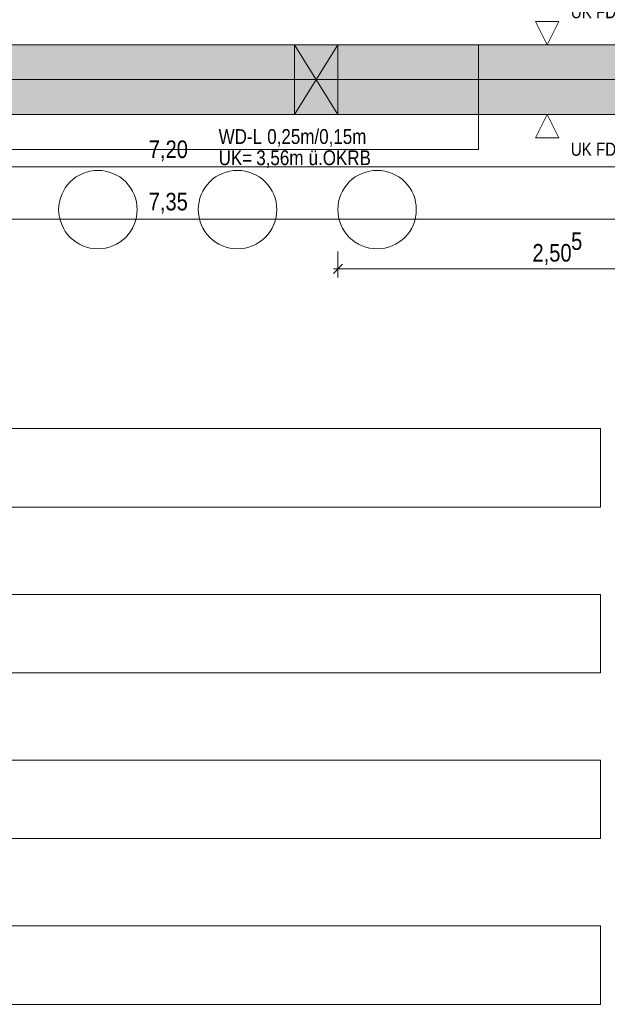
# Model space of a CAD drawing. Extents: x -420 to 300, y 62 to 1162.
# Tile 45 of 130: x -241 to -174, y 443 to 556. Entities that reach past the tile are written whole.
import ezdxf
from ezdxf.lldxf.tags import DXFTag

# ---------------------------------------------------------------- set-up
doc = ezdxf.new("R2010")
doc.units = 0
doc.layers.get('0').update_dxf_attribs({"lineweight": 35})
for name, color, linetype, lineweight, true_color in [('00_Beschriftung UZ', 3, 'Continuous', 13, 0x00ff00), ('30 -34 Innenwände- 11 Durchbruch', 4, 'Continuous', 9, 0x00ffff), ('30 -35 Decken- 1 Konstruktion-Träger- Stahlbeton', 7, 'grob-A06G9F4K8I', 13, 0x33aa00), ('60- 61 allgemeine Ausstattung- 1 Möbel', 7, 'Continuous', 9, 0x00cccc), ('70 -76 Bemaßung- 2 Allgemein', 9, 'Continuous', 5, 0x808080)]:
    doc.layers.add(name, color=color, linetype=linetype, lineweight=lineweight, true_color=true_color)
doc.layers.add('70 -71 Achsen- 1 Gebäudeachsen', color=7, linetype='STRICHPUNKT2-A06G9F4J8I', lineweight=18)
doc.layers.add('iwb_Schraffur_Unterzug', color=7, linetype='Continuous', lineweight=5, true_color=0xffffcc, plot=False)
doc.styles.get("Standard").update_dxf_attribs({"font": 'ARIALN.TTF'})
tags = doc.linetypes.add('grob-A06G9F4K8I', pattern=[14, 3, -8, 3]).pattern_tags.tags
tags[8:9] = [DXFTag(74, 4), DXFTag(75, 0), DXFTag(340, '0'), DXFTag(46, 0.0), DXFTag(50, 0.0), DXFTag(44, 0.0), DXFTag(45, 0.0)]
tags[6:7] = [DXFTag(74, 4), DXFTag(75, 0), DXFTag(340, '0'), DXFTag(46, 0.0), DXFTag(50, 0.0), DXFTag(44, 0.0), DXFTag(45, 0.0)]
tags[4:5] = [DXFTag(74, 4), DXFTag(75, 0), DXFTag(340, '0'), DXFTag(46, 0.0), DXFTag(50, 0.0), DXFTag(44, 0.0), DXFTag(45, 0.0)]
tags = doc.linetypes.add('STRICHPUNKT2-A06G9F4J8I', pattern=[12.7, 6.35, -3.175, 0, -3.175]).pattern_tags.tags
tags[10:11] = [DXFTag(74, 4), DXFTag(75, 0), DXFTag(340, '0'), DXFTag(46, 0.0), DXFTag(50, 0.0), DXFTag(44, 0.0), DXFTag(45, 0.0)]
tags[8:9] = [DXFTag(74, 4), DXFTag(75, 0), DXFTag(340, '0'), DXFTag(46, 0.0), DXFTag(50, 0.0), DXFTag(44, 0.0), DXFTag(45, 0.0)]
tags[6:7] = [DXFTag(74, 4), DXFTag(75, 0), DXFTag(340, '0'), DXFTag(46, 0.0), DXFTag(50, 0.0), DXFTag(44, 0.0), DXFTag(45, 0.0)]
tags[4:5] = [DXFTag(74, 4), DXFTag(75, 0), DXFTag(340, '0'), DXFTag(46, 0.0), DXFTag(50, 0.0), DXFTag(44, 0.0), DXFTag(45, 0.0)]

# ---------------------------------------------------------------- blocks, each defined once
blk = doc.blocks.new('Referenz-A06G9F4L8I')
at = {"layer": '00_Beschriftung UZ', "color": 0, "lineweight": 9}
for p, q in [((-181.75, 556.12), (-180.42, 553.45)), ((-179.08, 556.12), (-181.75, 556.12)), ((-180.42, 553.45), (-179.08, 556.12)), ((-181.75, 542.78), (-180.42, 545.45)), ((-180.42, 545.45), (-179.08, 542.78)), ((-179.08, 542.78), (-181.75, 542.78))]:
    blk.add_line(p, q, dxfattribs=at)
at = {"layer": '30 -34 Innenwände- 11 Durchbruch', "color": 0, "linetype": 'Continuous', "ltscale": 0.13}
for p, q in [((-209.4, 553.45), (-204.4, 553.45)), ((-204.4, 553.45), (-209.4, 545.45)), ((-204.4, 545.45), (-209.4, 553.45)), ((-209.4, 545.45), (-209.4, 553.45)), ((-209.4, 553.45), (-204.4, 545.45)), ((-204.4, 553.45), (-209.4, 545.45)), ((-204.4, 545.45), (-204.4, 553.45)), ((-209.4, 545.45), (-204.4, 545.45))]:
    blk.add_line(p, q, dxfattribs=at)
at = {"layer": '30 -34 Innenwände- 11 Durchbruch', "color": 0, "lineweight": 0}
for points in [[(-209.4, 545.45), (-209.4, 553.45), (-206.9, 549.45)], [(-204.4, 545.45), (-206.9, 549.45), (-204.4, 553.45)]]:
    blk.add_solid(points, dxfattribs=at)
at = {"layer": '30 -35 Decken- 1 Konstruktion-Träger- Stahlbeton', "color": 0}
for p, q in [((-298.3, 553.45), (-2.3, 553.45)), ((-298.3, 545.45), (-2.3, 545.45))]:
    blk.add_line(p, q, dxfattribs=at)
at = {"layer": '60- 61 allgemeine Ausstattung- 1 Möbel', "color": 0, "linetype": 'Continuous', "ltscale": 0.13}
for p, q in [((-199.36, 553.45), (-278.3, 553.45)), ((-188.3, 553.45), (-199.36, 553.45)), ((-188.3, 541.45), (-188.3, 553.45)), ((-278.3, 541.45), (-188.3, 541.45)), ((-234.42, 538.3), (-234.04, 538.52)), ((-234.04, 538.52), (-233.64, 538.71)), ((-233.64, 538.71), (-233.22, 538.86)), ((-233.22, 538.86), (-232.79, 538.97)), ((-232.79, 538.97), (-232.36, 539.03)), ((-232.36, 539.03), (-231.92, 539.05)), ((-231.92, 539.05), (-231.47, 539.03)), ((-231.47, 539.03), (-231.04, 538.97)), ((-231.04, 538.97), (-230.61, 538.86)), ((-230.61, 538.86), (-230.19, 538.71)), ((-230.19, 538.71), (-229.79, 538.52)), ((-229.79, 538.52), (-229.42, 538.3)), ((-218.42, 538.3), (-218.04, 538.52)), ((-218.04, 538.52), (-217.64, 538.71)), ((-217.64, 538.71), (-217.22, 538.86)), ((-217.22, 538.86), (-216.79, 538.97)), ((-216.79, 538.97), (-216.36, 539.03)), ((-216.36, 539.03), (-215.92, 539.05)), ((-215.92, 539.05), (-215.47, 539.03)), ((-215.47, 539.03), (-215.04, 538.97)), ((-215.04, 538.97), (-214.61, 538.86)), ((-214.61, 538.86), (-214.19, 538.71)), ((-214.19, 538.71), (-213.79, 538.52)), ((-213.79, 538.52), (-213.42, 538.3)), ((-202.42, 538.3), (-202.04, 538.52)), ((-202.04, 538.52), (-201.64, 538.71)), ((-201.64, 538.71), (-201.22, 538.86)), ((-201.22, 538.86), (-200.79, 538.97)), ((-200.79, 538.97), (-200.36, 539.03)), ((-200.36, 539.03), (-199.92, 539.05)), ((-199.92, 539.05), (-199.47, 539.03)), ((-199.47, 539.03), (-199.04, 538.97)), ((-199.04, 538.97), (-198.61, 538.86)), ((-198.61, 538.86), (-198.19, 538.71)), ((-198.19, 538.71), (-197.79, 538.52)), ((-197.79, 538.52), (-197.42, 538.3)), ((-235.66, 537.05), (-235.39, 537.41)), ((-235.39, 537.41), (-235.1, 537.74)), ((-235.1, 537.74), (-234.77, 538.03)), ((-234.77, 538.03), (-234.42, 538.3)), ((-229.42, 538.3), (-229.06, 538.03)), ((-229.06, 538.03), (-228.73, 537.74)), ((-228.73, 537.74), (-228.44, 537.41)), ((-228.44, 537.41), (-228.17, 537.05)), ((-219.66, 537.05), (-219.39, 537.41)), ((-219.39, 537.41), (-219.1, 537.74)), ((-219.1, 537.74), (-218.77, 538.03)), ((-218.77, 538.03), (-218.42, 538.3)), ((-213.42, 538.3), (-213.06, 538.03)), ((-213.06, 538.03), (-212.73, 537.74)), ((-212.73, 537.74), (-212.44, 537.41)), ((-212.44, 537.41), (-212.17, 537.05)), ((-203.66, 537.05), (-203.39, 537.41)), ((-203.39, 537.41), (-203.1, 537.74)), ((-203.1, 537.74), (-202.77, 538.03)), ((-202.77, 538.03), (-202.42, 538.3)), ((-197.42, 538.3), (-197.06, 538.03)), ((-197.06, 538.03), (-196.73, 537.74)), ((-196.73, 537.74), (-196.44, 537.41)), ((-196.44, 537.41), (-196.17, 537.05)), ((-236.22, 535.86), (-236.07, 536.28)), ((-236.07, 536.28), (-235.88, 536.67)), ((-235.88, 536.67), (-235.66, 537.05)), ((-228.17, 537.05), (-227.95, 536.67)), ((-227.95, 536.67), (-227.76, 536.28)), ((-227.76, 536.28), (-227.61, 535.86)), ((-220.22, 535.86), (-220.07, 536.28)), ((-220.07, 536.28), (-219.88, 536.67)), ((-219.88, 536.67), (-219.66, 537.05)), ((-212.17, 537.05), (-211.95, 536.67)), ((-211.95, 536.67), (-211.76, 536.28)), ((-211.76, 536.28), (-211.61, 535.86)), ((-204.22, 535.86), (-204.07, 536.28)), ((-204.07, 536.28), (-203.88, 536.67)), ((-203.88, 536.67), (-203.66, 537.05)), ((-196.17, 537.05), (-195.95, 536.67)), ((-195.95, 536.67), (-195.76, 536.28)), ((-195.76, 536.28), (-195.61, 535.86)), ((-236.39, 534.99), (-236.33, 535.43)), ((-236.33, 535.43), (-236.22, 535.86)), ((-227.61, 535.86), (-227.5, 535.43)), ((-227.5, 535.43), (-227.44, 534.99)), ((-220.39, 534.99), (-220.33, 535.43)), ((-220.33, 535.43), (-220.22, 535.86)), ((-211.61, 535.86), (-211.5, 535.43)), ((-211.5, 535.43), (-211.44, 534.99)), ((-204.39, 534.99), (-204.33, 535.43)), ((-204.33, 535.43), (-204.22, 535.86)), ((-195.61, 535.86), (-195.5, 535.43)), ((-195.5, 535.43), (-195.44, 534.99)), ((-236.42, 534.55), (-236.39, 534.99)), ((-236.39, 534.11), (-236.42, 534.55)), ((-236.33, 533.68), (-236.39, 534.11)), ((-227.44, 534.11), (-227.5, 533.68)), ((-227.44, 534.99), (-227.42, 534.55)), ((-227.42, 534.55), (-227.44, 534.11)), ((-220.42, 534.55), (-220.39, 534.99)), ((-220.39, 534.11), (-220.42, 534.55)), ((-220.33, 533.68), (-220.39, 534.11)), ((-211.44, 534.11), (-211.5, 533.68)), ((-211.44, 534.99), (-211.42, 534.55)), ((-211.42, 534.55), (-211.44, 534.11)), ((-204.42, 534.55), (-204.39, 534.99)), ((-204.39, 534.11), (-204.42, 534.55)), ((-204.33, 533.68), (-204.39, 534.11)), ((-195.44, 534.11), (-195.5, 533.68)), ((-195.44, 534.99), (-195.42, 534.55)), ((-195.42, 534.55), (-195.44, 534.11)), ((-236.22, 533.25), (-236.33, 533.68)), ((-236.07, 532.83), (-236.22, 533.25)), ((-235.88, 532.43), (-236.07, 532.83)), ((-227.76, 532.83), (-227.95, 532.43)), ((-227.61, 533.25), (-227.76, 532.83)), ((-227.5, 533.68), (-227.61, 533.25)), ((-220.22, 533.25), (-220.33, 533.68)), ((-220.07, 532.83), (-220.22, 533.25)), ((-219.88, 532.43), (-220.07, 532.83)), ((-211.76, 532.83), (-211.95, 532.43)), ((-211.61, 533.25), (-211.76, 532.83)), ((-211.5, 533.68), (-211.61, 533.25)), ((-204.22, 533.25), (-204.33, 533.68)), ((-204.07, 532.83), (-204.22, 533.25)), ((-203.88, 532.43), (-204.07, 532.83)), ((-195.76, 532.83), (-195.95, 532.43)), ((-195.61, 533.25), (-195.76, 532.83)), ((-195.5, 533.68), (-195.61, 533.25)), ((-235.66, 532.05), (-235.88, 532.43)), ((-235.39, 531.7), (-235.66, 532.05)), ((-235.1, 531.37), (-235.39, 531.7)), ((-228.44, 531.7), (-228.73, 531.37)), ((-228.17, 532.05), (-228.44, 531.7)), ((-227.95, 532.43), (-228.17, 532.05)), ((-219.66, 532.05), (-219.88, 532.43)), ((-219.39, 531.7), (-219.66, 532.05)), ((-219.1, 531.37), (-219.39, 531.7)), ((-212.44, 531.7), (-212.73, 531.37)), ((-212.17, 532.05), (-212.44, 531.7)), ((-211.95, 532.43), (-212.17, 532.05)), ((-203.66, 532.05), (-203.88, 532.43)), ((-203.39, 531.7), (-203.66, 532.05)), ((-203.1, 531.37), (-203.39, 531.7)), ((-196.44, 531.7), (-196.73, 531.37)), ((-196.17, 532.05), (-196.44, 531.7)), ((-195.95, 532.43), (-196.17, 532.05)), ((-234.77, 531.07), (-235.1, 531.37)), ((-234.42, 530.81), (-234.77, 531.07)), ((-234.04, 530.58), (-234.42, 530.81)), ((-233.64, 530.4), (-234.04, 530.58)), ((-229.79, 530.58), (-230.19, 530.4)), ((-229.42, 530.81), (-229.79, 530.58)), ((-229.06, 531.07), (-229.42, 530.81)), ((-228.73, 531.37), (-229.06, 531.07)), ((-218.77, 531.07), (-219.1, 531.37)), ((-218.42, 530.81), (-218.77, 531.07)), ((-218.04, 530.58), (-218.42, 530.81)), ((-217.64, 530.4), (-218.04, 530.58)), ((-213.79, 530.58), (-214.19, 530.4)), ((-213.42, 530.81), (-213.79, 530.58)), ((-213.06, 531.07), (-213.42, 530.81)), ((-212.73, 531.37), (-213.06, 531.07)), ((-202.77, 531.07), (-203.1, 531.37)), ((-202.42, 530.81), (-202.77, 531.07)), ((-202.04, 530.58), (-202.42, 530.81)), ((-201.64, 530.4), (-202.04, 530.58)), ((-197.79, 530.58), (-198.19, 530.4)), ((-197.42, 530.81), (-197.79, 530.58)), ((-197.06, 531.07), (-197.42, 530.81)), ((-196.73, 531.37), (-197.06, 531.07)), ((-233.22, 530.25), (-233.64, 530.4)), ((-232.79, 530.14), (-233.22, 530.25)), ((-232.36, 530.08), (-232.79, 530.14)), ((-231.92, 530.05), (-232.36, 530.08)), ((-231.47, 530.08), (-231.92, 530.05)), ((-231.04, 530.14), (-231.47, 530.08)), ((-230.61, 530.25), (-231.04, 530.14)), ((-230.19, 530.4), (-230.61, 530.25)), ((-217.22, 530.25), (-217.64, 530.4)), ((-216.79, 530.14), (-217.22, 530.25)), ((-216.36, 530.08), (-216.79, 530.14)), ((-215.92, 530.05), (-216.36, 530.08)), ((-215.47, 530.08), (-215.92, 530.05)), ((-215.04, 530.14), (-215.47, 530.08)), ((-214.61, 530.25), (-215.04, 530.14)), ((-214.19, 530.4), (-214.61, 530.25)), ((-201.22, 530.25), (-201.64, 530.4)), ((-200.79, 530.14), (-201.22, 530.25)), ((-200.36, 530.08), (-200.79, 530.14)), ((-199.92, 530.05), (-200.36, 530.08)), ((-199.47, 530.08), (-199.92, 530.05)), ((-199.04, 530.14), (-199.47, 530.08)), ((-198.61, 530.25), (-199.04, 530.14)), ((-198.19, 530.4), (-198.61, 530.25)), ((-294.3, 509.45), (-174.3, 509.45)), ((-174.3, 509.45), (-174.3, 500.45)), ((-174.3, 500.45), (-294.3, 500.45)), ((-294.3, 490.45), (-174.3, 490.45)), ((-174.3, 490.45), (-174.3, 481.45)), ((-174.3, 481.45), (-294.3, 481.45)), ((-294.3, 471.45), (-174.3, 471.45)), ((-174.3, 471.45), (-174.3, 462.45)), ((-174.3, 462.45), (-294.3, 462.45)), ((-294.3, 452.45), (-174.3, 452.45)), ((-174.3, 452.45), (-174.3, 443.45)), ((-174.3, 443.45), (-294.3, 443.45))]:
    blk.add_line(p, q, dxfattribs=at)
at = {"layer": '70 -71 Achsen- 1 Gebäudeachsen', "color": 0, "linetype": 'STRICHPUNKT2-A06G9F4J8I', "ltscale": 0.18}
blk.add_line((-387.24, 549.45), (76.5, 549.45), dxfattribs=at)
at = {"layer": '70 -76 Bemaßung- 2 Allgemein', "color": 0, "linetype": 'Continuous', "ltscale": 0.13}
for p, q in [((-155.36, 539.45), (-297.24, 539.45)), ((-152.36, 533.45), (-297.24, 533.45)), ((-204.4, 529.76), (-204.4, 526.76)), ((-204.93, 527.22), (-203.87, 528.29)), ((-204.9, 527.76), (-203.34, 527.76)), ((-155.36, 527.76), (-203.34, 527.76))]:
    blk.add_line(p, q, dxfattribs=at)
at = {"layer": '00_Beschriftung UZ', "color": 0, "linetype": 'Continuous', "ltscale": 0.13, "char_height": 1.5103, "attachment_point": 1}
for s, insert in [('{\\fArial Narrow;UK FD +7,80m/3,00m}', (-177.71, 558)), ('{\\fArial Narrow;UK FD +8,15m/3,35m}', (-177.71, 542.23))]:
    blk.add_mtext(s, dxfattribs=dict(at, insert=insert))
at = {"layer": '30 -34 Innenwände- 11 Durchbruch', "color": 0, "linetype": 'Continuous', "ltscale": 0.13, "char_height": 1.7, "attachment_point": 1}
for s, insert in [('{\\fArial Narrow;WD-L}', (-218.08, 543.78)), ('{\\fArial Narrow;0,25m/0,15m}', (-212.51, 543.78)), ('{\\fArial Narrow;UK=}', (-218.08, 541.35)), ('{\\fArial Narrow;3,56m}', (-213.77, 541.35)), ('{\\fArial Narrow;ü.OKRB}', (-207.77, 541.35))]:
    blk.add_mtext(s, dxfattribs=dict(at, insert=insert))
at = {"layer": '70 -76 Bemaßung- 2 Allgemein', "color": 0, "linetype": 'Continuous', "ltscale": 0.13, "char_height": 2.0138, "attachment_point": 1}
for s, insert in [('{\\fArial Narrow;7,20}', (-226.09, 542.48)), ('{\\fArial Narrow;7,35}', (-226.1, 536.48)), ('{\\fArial Narrow;5}', (-177.68, 531.95)), ('{\\fArial Narrow;2,50}', (-182.11, 530.61))]:
    blk.add_mtext(s, dxfattribs=dict(at, insert=insert))
blk = doc.blocks.new('Referenz-A06G9F4N8I')
at = {"layer": 'iwb_Schraffur_Unterzug', "linetype": 'Continuous', "ltscale": 0.13}
blk.add_hatch(color=256, dxfattribs=at).paths.add_polyline_path([(-298.3, 549.45), (-298.3, 553.45), (-2.3, 553.45), (-2.3, 545.45), (-298.3, 545.45)])

msp = doc.modelspace()

# ---------------------------------------------------------------- block references
at = {"color": 8, "lineweight": 25, "ltscale": 0.25, "true_color": 0x808080}
for name in ['Referenz-A06G9F4L8I', 'Referenz-A06G9F4N8I']:
    msp.add_blockref(name, (0, 0), dxfattribs=at)

doc.saveas('drawing.dxf')
